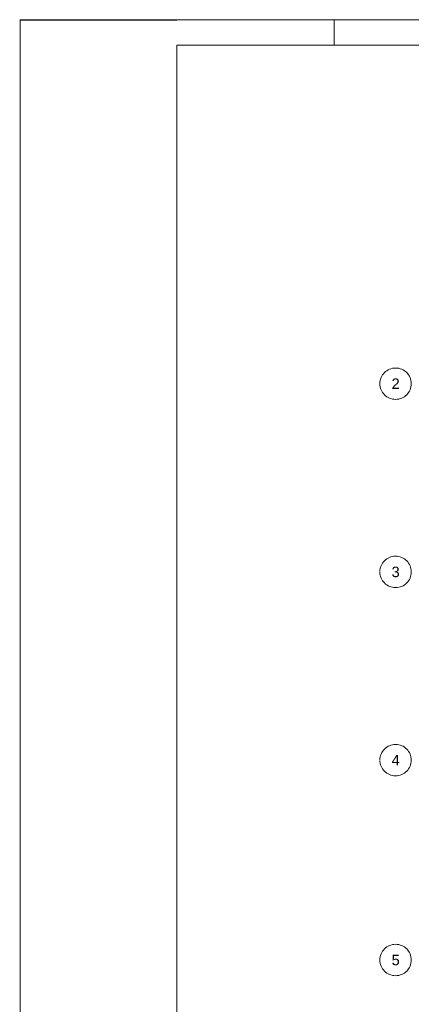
# Paper-space layout 'A-28 ROZBIÓRKI - PIĘTRO 10' of a CAD drawing. Header units: millimetres. Extents: x 0 to 420, y 0 to 297.
# Tile 1 of 6: x 0 to 75, y 109 to 297. Entities that reach past the tile are written whole.
import ezdxf
from ezdxf.xclip import XClip

# ---------------------------------------------------------------- set-up
doc = ezdxf.new("R2010")
doc.units = ezdxf.units.MM
doc.header["$MEASUREMENT"] = 0
doc.header["$XCLIPFRAME"] = 0
doc.layers.add('A_Arkusz_Nr_pióra__1', color=7, linetype='Continuous', lineweight=20)
doc.layers.add('A_Arkusz_Nr_pióra__237', color=7, linetype='Continuous', lineweight=5, true_color=0x343434)
doc.layers.add('A_osie_Nr_pióra__76', color=7, linetype='Continuous', lineweight=5, true_color=0x2d2d2d)
doc.layers.add('A_podrys', color=7, linetype='Continuous')
doc.styles.add('STYL_AUTOMATYCZNY_1', font='arial.ttf')

# ---------------------------------------------------------------- blocks, each defined once
blk = doc.blocks.new('Rysunek_1_1', base_point=(-1550.01, -253.7))
at = {"layer": 'A_osie_Nr_pióra__76', "color": 250, "linetype": 'Continuous', "lineweight": 5, "true_color": 0x2d2d2d}
for centre in [(71.73, 227.38), (71.73, 191.38), (71.73, 155.38), (71.73, 117.15)]:
    blk.add_circle(centre, 3, dxfattribs=at)
at = {"layer": 'A_osie_Nr_pióra__76', "color": 250, "linetype": 'Continuous', "lineweight": 5, "true_color": 0x2d2d2d, "char_height": 2, "attachment_point": 1, "style": 'STYL_AUTOMATYCZNY_1'}
for s, insert in [('\\A1;{\\pql;\\pt0;\\fArial|b0|i0|c238|p0;\\W1.000000;2}', (70.97, 228.38)), ('\\A1;{\\pql;\\pt0;\\fArial|b0|i0|c238|p0;\\W1.000000;3}', (70.97, 192.38)), ('\\A1;{\\pql;\\pt0;\\fArial|b0|i0|c238|p0;\\W1.000000;4}', (70.97, 156.38)), ('\\A1;{\\pql;\\pt0;\\fArial|b0|i0|c238|p0;\\W1.000000;5}', (70.97, 118.15))]:
    blk.add_mtext(s, dxfattribs=dict(at, insert=insert))

psp = doc.layouts.new('A-28 ROZBIÓRKI - PIĘTRO 10')

# ---------------------------------------------------------------- linework, layer by layer
at = {"layer": 'A_Arkusz_Nr_pióra__1', "color": 7, "linetype": 'Continuous', "lineweight": 20}
for p, q in [((-0.1, 296.9), (0.9, 296.9)), ((415.1, 292.1), (29.9, 292.1)), ((29.9, 292.1), (29.9, 4.9))]:
    psp.add_line(p, q, dxfattribs=at)
at = {"layer": 'A_Arkusz_Nr_pióra__1', "color": 7, "linetype": 'Continuous', "lineweight": 20, "flags": 128}
psp.add_lwpolyline([(0, 297), (420, 297), (420, 0), (0, 0)], close=True, dxfattribs=at)
at = {"layer": 'A_Arkusz_Nr_pióra__237', "color": 250, "linetype": 'Continuous', "lineweight": 5, "true_color": 0x343434}
for p, q in [((-0.1, 296.9), (29.9, 296.9)), ((60, 292.1), (60, 297))]:
    psp.add_line(p, q, dxfattribs=at)

# ---------------------------------------------------------------- block references
at = {"layer": 'A_podrys', "color": 37, "linetype": 'Continuous', "lineweight": 5, "true_color": 0x656532}
ref = psp.add_blockref('Rysunek_1_1', (-1550.01, -253.7), dxfattribs=at)
XClip(ref).set_block_clipping_path([(68.7329470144, 111.644961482), (365.2296298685, 248.0080880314)])

doc.saveas('drawing.dxf')
